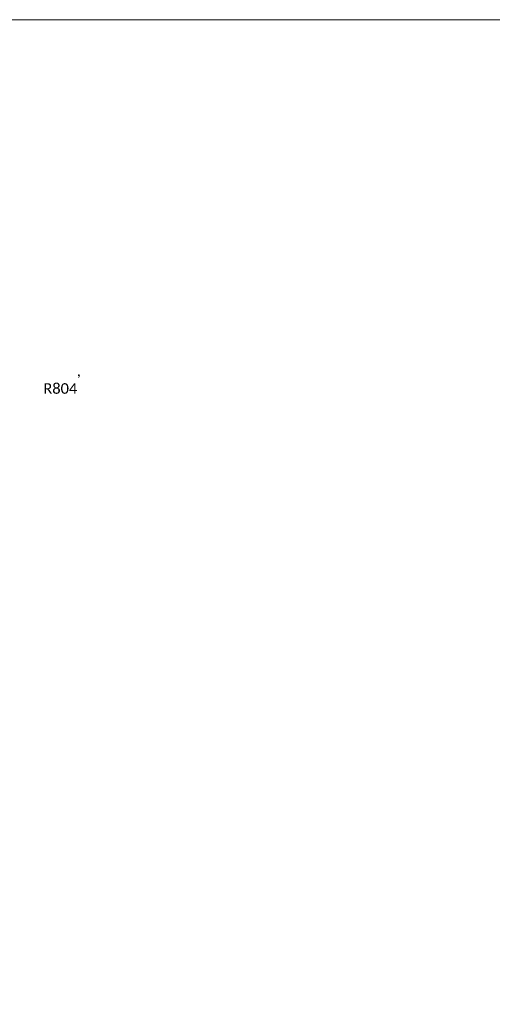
# Model space of a CAD drawing. Extents: x 571 to 2421, y -479 to 489.
# Tile 5 of 9: x 801 to 868, y -365 to -225. Entities that reach past the tile are written whole.
import ezdxf
from ezdxf import colors
from ezdxf.entities.mleader import LeaderData, LeaderLine
from ezdxf.enums import TextEntityAlignment as Align
from ezdxf.math import Vec2, Vec3

# ---------------------------------------------------------------- set-up
doc = ezdxf.new("R2010")
doc.units = 0
doc.header["$MEASUREMENT"] = 0
doc.layers.add('B_ANNO_DESIGN_NOTES', color=1, linetype='Continuous', lineweight=18, true_color=0xff0000)
doc.layers.add('B_ANNO_DIM', color=7, linetype='Continuous', lineweight=18)
doc.layers.add('B_ANNO_TEXT', color=7, linetype='Continuous', lineweight=18)
doc.layers.add('B_ANNO_NOPLOT', color=47, linetype='Continuous', lineweight=18, plot=False)
doc.styles.add('Annotative', font='calibri.ttf', dxfattribs={"height": 0.0625})
doc.styles.get("Standard").update_dxf_attribs({"font": 'calibri.ttf'})

# ---------------------------------------------------------------- blocks, each defined once
blk = doc.blocks.new('_Open30')
at = {"color": 0, "linetype": 'ByBlock', "lineweight": -2}
for p, q in [((-1, 0.268), (0, 0)), ((0, 0), (-1, -0.268)), ((0, 0), (-1, 0))]:
    blk.add_line(p, q, dxfattribs=at)
blk = doc.blocks.new('*U169')
at = {"layer": 'B_ANNO_NOPLOT', "flags": 128}
blk.add_lwpolyline([(570.51, -476.7), (570.51, -224.7), (894.44, -224.7), (894.44, -237.85), (948.51, -237.85), (948.51, -436.2), (887.08, -436.2), (887.08, -476.7)], close=True, dxfattribs=at)
at = {"layer": 'B_ANNO_TEXT', "insert": (804.42, -273.95), "char_height": 1.5, "width": 6.2454, "attachment_point": 1, "style": 'Annotative'}
blk.add_mtext('         ,\\PR804', dxfattribs=at)
at = {"layer": 'B_ANNO_TEXT', "style": 'Annotative'}
for tag, p in [('NUM13', (887.19, -267.61)), ('NUM14', (894.29, -267.61)), ('LN3', (903.6, -267.63))]:
    blk.add_attdef(tag, text='', height=1.5, dxfattribs=at).set_placement(p, align=Align.MIDDLE_CENTER)
blk = doc.blocks.new('*U369')
at = {"layer": 'B_ANNO_NOPLOT', "flags": 128}
blk.add_lwpolyline([(570.5114, -476.7036), (570.5114, -224.7036), (894.439, -224.7036), (894.439, -237.8485), (948.5114, -237.8485), (948.5114, -436.204), (887.0821, -436.204), (887.0821, -476.7036)], close=True, dxfattribs=at)
at = {"layer": 'B_ANNO_TEXT', "style": 'Annotative'}
for tag, p in [('BN6', (749.7716, -338.5991)), ('BN5', (752.4993, -404.2955)), ('BN4', (752.4993, -437.6116)), ('BN7', (745.6531, -454.4244)), ('BN8', (751.728, -454.4038))]:
    blk.add_attdef(tag, p, '', height=1.5, dxfattribs=at)
at = {"layer": 'B_ANNO_DIM'}
ml = blk.add_multileader_mtext('Standard', dxfattribs=at)
ml.set_content('BENCH MARK CAP (WHEN SUPPLIED)', color=256)
ml.set_leader_properties()
ml.set_arrow_properties(name='OPEN30')
ml.build(insert=Vec2(0, 0))
ml.multileader.update_dxf_attribs({"dogleg_length": 0.0625, "arrow_head_size": 1.5, "scale": 24})
ctx = ml.context
ctx.base_point, ctx.scale, ctx.char_height, ctx.arrow_head_size, ctx.landing_gap_size, ctx.plane_origin = Vec3(756.2428, -247.0943), 24, 1.5, 1.5, 0.75, Vec3(750.5897, -253.5977)
notes = []
notes.append((ctx, [(0, (1, 1, 0), (754.7428, -247.0943), (1, 0), 1.5, [(0, [(750.5897, -253.5977)], 0, [])])]))
ctx.mtext.insert, ctx.mtext.width, ctx.mtext.flow_direction = Vec3(756.9928, -246.1453), 17.486562, 5
for ctx, leaders in notes:
    for number, flags, end, landing, length, lines in leaders:
        leader = LeaderData()
        leader.index, (leader.has_last_leader_line, leader.has_dogleg_vector, leader.attachment_direction) = number, flags
        leader.last_leader_point, leader.dogleg_vector, leader.dogleg_length = Vec3(end), Vec3(landing), length
        for number, points, colour, breaks in lines:
            line = LeaderLine()
            line.index, line.vertices, line.color, line.breaks = number, Vec3.list(points), colors.encode_raw_color(colour), breaks
            leader.lines.append(line)
        ctx.leaders.append(leader)

msp = doc.modelspace()

# ---------------------------------------------------------------- block references
at = {"layer": 'B_ANNO_DESIGN_NOTES'}
msp.add_blockref('*U169', (0, 0), dxfattribs=at)

# ---------------------------------------------------------------- next in the draw order: block references
msp.add_blockref('*U369', (0, 0))

doc.saveas('drawing.dxf')
